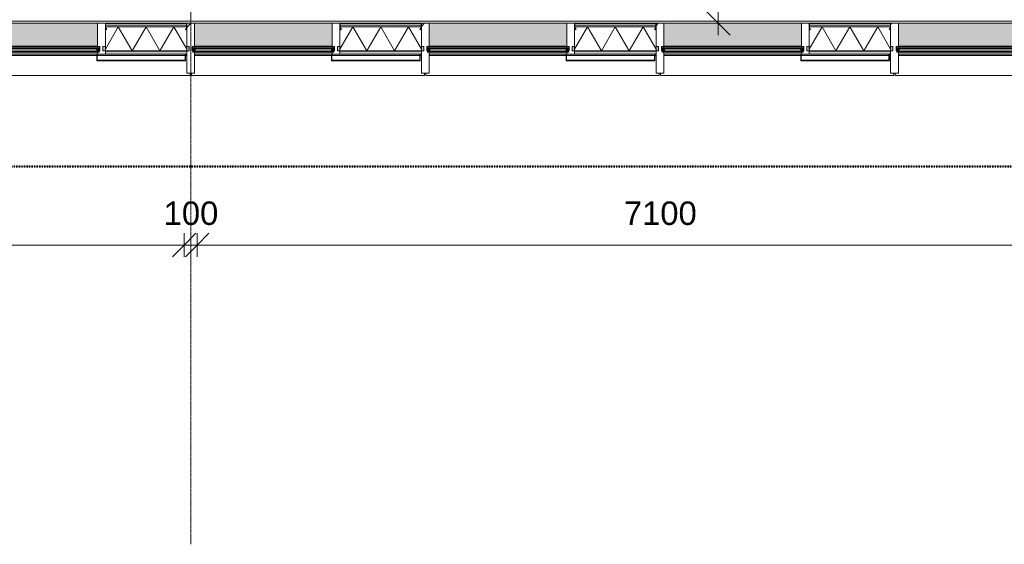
# Model space of a CAD drawing. Header units: millimetres. Extents: x -281 to 121694, y -16481 to 65128.
# Tile 16 of 256: x 15888 to 23442, y 5045 to 9067. Entities that reach past the tile are written whole.
import ezdxf

# ---------------------------------------------------------------- set-up
doc = ezdxf.new("R2010")
doc.units = ezdxf.units.MM
doc.linetypes.add('Grid Line', pattern=[12, 6, -2, 2, -2])
doc.linetypes.add('NLRS_Dash-0_6mm_Space-0_6mm_cpz', pattern=[1.2, 0.6, -0.6])
for name, color, linetype, lineweight in [('A--L$01A__Algemeen', 7, 'Continuous', 5), ('A--L$07A__Stramien', 1, 'Continuous', 5), ('A--L21__Buitenwanden', 3, 'Continuous', 5), ('A--L3__Afbouw', 2, 'Continuous', 5), ('A--L82__LosseGebruikersInvent', 1, 'Continuous', 5), ('A--LD21__DetailPenFijnHidden', 1, 'Continuous', 5), ('A--M$01A__Algemeen', 1, 'Continuous', 5), ('A--M$01A__Algemeen-100', 1, 'Continuous', 5)]:
    doc.layers.add(name, color=color, linetype=linetype, lineweight=lineweight)
doc.styles.add('Arial_2', font='arial.ttf', dxfattribs={"height": 180})
doc.dimstyles.new('1_8mm', dxfattribs={"dimscale": 304.8, "dimtxt": 183.646692, "dimasz": 0.590551, "dimexe": 0.295276, "dimexo": 0.0625, "dimgap": 0.328084, "dimtad": 1, "dimdec": 0, "dimzin": 0, "dimdsep": 46, "dimtxsty": 'Arial_2', "dimblk1": 'OBLIQUE', "dimblk2": 'OBLIQUE', "dimsah": 1, "dimcen": 0.09, "dimdle": 0.295276, "dimazin": 0, "dimtfac": 1, "dimtdec": 4, "dimtix": 1, "dimtmove": 0, "dimatfit": 3, "dimfxl": 0.295276, "dimfxlon": 1, "dimtvp": 1, "dimtolj": 1, "dimtzin": 0, "dimarcsym": 2})

# ---------------------------------------------------------------- blocks, each defined once
blk = doc.blocks.new('NLRS_21_CWP_glass panel _T_D__gen_cpz - NLRS_21_10_CWP_vliesgevel isolatie 30min_gen_cpz-V115-L_80_ 13')
at = {"layer": 'A--L$01A__Algemeen'}
h = blk.add_hatch(dxfattribs=at)
h.set_pattern_fill('FP_119', color=256, style=0, pattern_type=2)
h.set_pattern_definition([(45, (-16857.5, -9040), (-449.013, 449.013), []), (45, (-16698.75, -9040), (0, 898.026), []), (45, (-17016.25, -9040), (0, 898.026), [])])
h.paths.add_polyline_path([(303.1, -48.8), (311.8, -33.7), (310.1, -32.7), (301.3, -47.8)])
h.paths.add_polyline_path([(-303.1, -48.8), (-301.3, -47.8), (-310.1, -32.7), (-311.8, -33.7), (-310.1, -36.7)])
h.paths.add_polyline_path([(310.5, -31.2), (312.5, -31.2), (312.5, -5), (310.5, -5)])
h.paths.add_polyline_path([(-312.5, -31.2), (-310.5, -31.2), (-310.5, -5), (-312.5, -5)])
h.paths.add_polyline_path([(307.5, -2), (307.5, 0), (-307.5, 0), (-307.5, -2), (-38.9, -2)])
h = blk.add_hatch(dxfattribs=at)
h.set_pattern_fill('FP_120', color=256, style=0, pattern_type=2)
h.set_pattern_definition([(45, (-16857.5, -9040), (-42.4264, 42.4264), []), (135, (-16857.5, -9040), (-42.4264, -42.4264), [])])
h.paths.add_polyline_path([(-312.5, -51.3), (-307.6, -50.7), (-303.1, -48.8), (-312.5, -32.5)])
for p, q in [((312.5, 0), (-312.5, 0)), ((307.5, 0), (-307.5, 0)), ((312.5, -212), (312.5, 0)), ((-312.5, 0), (-312.5, -212)), ((-312.5, -5), (-312.5, -31.2)), ((-312.5, -27), (312.5, -27)), ((-312.5, -212), (-312.5, -27)), ((-213.6, -27), (-312.5, -198.3)), ((312.5, -27), (-312.5, -27)), ((-312.5, -27), (-312.5, -212)), ((-312.5, -32.5), (-312.5, -51.3)), ((-303.1, -48.8), (-312.5, -32.5)), ((-311.8, -33.7), (-303.1, -48.8)), ((-310.5, -31.2), (-310.5, -5)), ((-310.5, -5), (-310.5, -14.5)), ((310.5, -14.5), (-310.5, -14.5)), ((-310.5, -14.5), (-310.5, -27)), ((-310.5, -14.5), (310.5, -14.5)), ((-310.5, -27), (310.5, -27)), ((-301.3, -47.8), (-310.1, -32.7)), ((-307.5, -2), (307.5, -2)), ((307.5, -2), (-307.5, -2)), ((-303.1, -48.8), (-301.3, -47.8)), ((-213.6, -27), (-106.8, -212)), ((0, -27), (-106.8, -212)), ((0, -27), (106.8, -212)), ((213.6, -27), (106.8, -212)), ((213.6, -27), (312.5, -198.3)), ((310.1, -32.7), (301.3, -47.8)), ((301.3, -47.8), (303.1, -48.8)), ((312.5, -32.5), (303.1, -48.8)), ((303.1, -48.8), (311.8, -33.7)), ((310.5, -5), (310.5, -31.2)), ((310.5, -14.5), (310.5, -5)), ((310.5, -27), (310.5, -14.5)), ((312.5, -31.2), (312.5, -5)), ((312.5, -27), (312.5, -212)), ((312.5, -212), (312.5, -27)), ((312.5, -51.3), (312.5, -32.5)), ((312.5, -212), (-312.5, -212)), ((-312.5, -212), (312.5, -212)), ((-312.5, -212), (312.5, -212))]:
    blk.add_line(p, q, dxfattribs=at)
for centre, radius, start, end in [((307.5, -5), 5, 360, 90), ((-307.5, -5), 5, 90, 180), ((-307.5, -31.2), 5, 180, 210), ((-312.5, -32.5), 18.8, 270, 300), ((-307.5, -5), 3, 90, 180), ((-307.5, -5), 3, 90, 180), ((-307.5, -31.2), 3, 180, 210), ((312.5, -32.5), 18.8, 240, 270), ((307.5, -5), 3, 360, 90), ((307.5, -5), 3, 0, 90), ((307.5, -31.2), 3, 330, 360), ((307.5, -31.2), 5, 330, 0)]:
    blk.add_arc(centre, radius, start, end, dxfattribs=at)
blk = doc.blocks.new('NLRS_21_CWP_glass panel _T_D__gen_cpz - NLRS_21_10_CWP_vliesgevel isolatie 30min_gen_cpz-V116-L_80_ 13')
at = {"layer": 'A--L$01A__Algemeen'}
h = blk.add_hatch(dxfattribs=at)
h.set_pattern_fill('FP_121', color=256, style=0, pattern_type=2)
h.set_pattern_definition([(45, (-18657.5, -9040), (-449.013, 449.013), []), (45, (-18498.75, -9040), (0, 898.026), []), (45, (-18816.25, -9040), (0, 898.026), [])])
h.paths.add_polyline_path([(-303.1, -48.8), (-301.3, -47.8), (-310.1, -32.7), (-311.8, -33.7), (-310.1, -36.7)])
h.paths.add_polyline_path([(303.1, -48.8), (311.8, -33.7), (310.1, -32.7), (301.3, -47.8)])
h.paths.add_polyline_path([(310.5, -31.2), (312.5, -31.2), (312.5, -5), (310.5, -5)])
h.paths.add_polyline_path([(-312.5, -31.2), (-310.5, -31.2), (-310.5, -5), (-312.5, -5)])
h.paths.add_polyline_path([(27.8, -2), (307.5, -2), (307.5, 0), (-307.5, 0), (-307.5, -2)])
for p, q in [((312.5, 0), (-312.5, 0)), ((307.5, 0), (-307.5, 0)), ((312.5, -212), (312.5, 0)), ((-312.5, 0), (-312.5, -212)), ((-312.5, -5), (-312.5, -31.2)), ((-312.5, -27), (312.5, -27)), ((-312.5, -212), (-312.5, -27)), ((-213.6, -27), (-312.5, -198.3)), ((312.5, -27), (-312.5, -27)), ((-312.5, -27), (-312.5, -212)), ((-312.5, -32.5), (-312.5, -51.3)), ((-303.1, -48.8), (-312.5, -32.5)), ((-311.8, -33.7), (-303.1, -48.8)), ((-310.5, -31.2), (-310.5, -5)), ((-310.5, -5), (-310.5, -14.5)), ((310.5, -14.5), (-310.5, -14.5)), ((-310.5, -14.5), (-310.5, -27)), ((-310.5, -14.5), (310.5, -14.5)), ((-310.5, -27), (310.5, -27)), ((-301.3, -47.8), (-310.1, -32.7)), ((-307.5, -2), (307.5, -2)), ((307.5, -2), (-307.5, -2)), ((-303.1, -48.8), (-301.3, -47.8)), ((-213.6, -27), (-106.8, -212)), ((0, -27), (-106.8, -212)), ((0, -27), (106.8, -212)), ((213.6, -27), (106.8, -212)), ((213.6, -27), (312.5, -198.3)), ((310.1, -32.7), (301.3, -47.8)), ((301.3, -47.8), (303.1, -48.8)), ((312.5, -32.5), (303.1, -48.8)), ((303.1, -48.8), (311.8, -33.7)), ((310.5, -5), (310.5, -31.2)), ((310.5, -14.5), (310.5, -5)), ((310.5, -27), (310.5, -14.5)), ((312.5, -31.2), (312.5, -5)), ((312.5, -27), (312.5, -212)), ((312.5, -212), (312.5, -27)), ((312.5, -51.3), (312.5, -32.5)), ((312.5, -212), (-312.5, -212)), ((-312.5, -212), (312.5, -212)), ((-312.5, -212), (312.5, -212))]:
    blk.add_line(p, q, dxfattribs=at)
for centre, radius, start, end in [((307.5, -5), 5, 360, 90), ((-307.5, -5), 5, 90, 180), ((-307.5, -31.2), 5, 180, 210), ((-312.5, -32.5), 18.8, 270, 300), ((-307.5, -5), 3, 90, 180), ((-307.5, -5), 3, 90, 180), ((-307.5, -31.2), 3, 180, 210), ((312.5, -32.5), 18.8, 240, 270), ((307.5, -5), 3, 360, 90), ((307.5, -5), 3, 0, 90), ((307.5, -31.2), 3, 330, 360), ((307.5, -31.2), 5, 330, 0)]:
    blk.add_arc(centre, radius, start, end, dxfattribs=at)
blk = doc.blocks.new('NLRS_21_CWP_glass panel _T_D__gen_cpz - NLRS_21_10_CWP_vliesgevel isolatie 30min_gen_cpz-V117-L_80_ 13')
at = {"layer": 'A--L$01A__Algemeen'}
h = blk.add_hatch(dxfattribs=at)
h.set_pattern_fill('FP_122', color=256, style=0, pattern_type=2)
h.set_pattern_definition([(45, (-20457.5, -9040), (-449.013, 449.013), []), (45, (-20298.75, -9040), (0, 898.026), []), (45, (-20616.25, -9040), (0, 898.026), [])])
h.paths.add_polyline_path([(303.1, -48.8), (311.8, -33.7), (310.1, -32.7), (301.3, -47.8)])
h.paths.add_polyline_path([(-303.1, -48.8), (-301.3, -47.8), (-310.1, -32.7), (-311.8, -33.7), (-310.1, -36.7)])
h.paths.add_polyline_path([(310.5, -31.2), (312.5, -31.2), (312.5, -5), (310.5, -5)])
h.paths.add_polyline_path([(-310.5, -31.2), (-310.5, -5), (-312.5, -5), (-312.5, -31.2)])
h.paths.add_polyline_path([(94.5, -2), (307.5, -2), (307.5, 0), (-307.5, 0), (-307.5, -2), (-278.8, -2)])
for p, q in [((312.5, 0), (-312.5, 0)), ((307.5, 0), (-307.5, 0)), ((312.5, -212), (312.5, 0)), ((-312.5, 0), (-312.5, -212)), ((-312.5, -5), (-312.5, -31.2)), ((-312.5, -27), (312.5, -27)), ((-312.5, -212), (-312.5, -27)), ((-213.6, -27), (-312.5, -198.3)), ((312.5, -27), (-312.5, -27)), ((-312.5, -27), (-312.5, -212)), ((-312.5, -32.5), (-312.5, -51.3)), ((-303.1, -48.8), (-312.5, -32.5)), ((-311.8, -33.7), (-303.1, -48.8)), ((-310.5, -31.2), (-310.5, -5)), ((-310.5, -5), (-310.5, -14.5)), ((310.5, -14.5), (-310.5, -14.5)), ((-310.5, -14.5), (-310.5, -27)), ((-310.5, -14.5), (310.5, -14.5)), ((-310.5, -27), (310.5, -27)), ((-301.3, -47.8), (-310.1, -32.7)), ((-307.5, -2), (307.5, -2)), ((307.5, -2), (-307.5, -2)), ((-303.1, -48.8), (-301.3, -47.8)), ((-213.6, -27), (-106.8, -212)), ((0, -27), (-106.8, -212)), ((0, -27), (106.8, -212)), ((213.6, -27), (106.8, -212)), ((213.6, -27), (312.5, -198.3)), ((310.1, -32.7), (301.3, -47.8)), ((301.3, -47.8), (303.1, -48.8)), ((312.5, -32.5), (303.1, -48.8)), ((303.1, -48.8), (311.8, -33.7)), ((310.5, -5), (310.5, -31.2)), ((310.5, -14.5), (310.5, -5)), ((310.5, -27), (310.5, -14.5)), ((312.5, -31.2), (312.5, -5)), ((312.5, -27), (312.5, -212)), ((312.5, -212), (312.5, -27)), ((312.5, -51.3), (312.5, -32.5)), ((312.5, -212), (-312.5, -212)), ((-312.5, -212), (312.5, -212)), ((-312.5, -212), (312.5, -212))]:
    blk.add_line(p, q, dxfattribs=at)
for centre, radius, start, end in [((307.5, -5), 5, 360, 90), ((-307.5, -5), 5, 90, 180), ((-307.5, -31.2), 5, 180, 210), ((-312.5, -32.5), 18.8, 270, 300), ((-307.5, -5), 3, 90, 180), ((-307.5, -5), 3, 90, 180), ((-307.5, -31.2), 3, 180, 210), ((312.5, -32.5), 18.8, 240, 270), ((307.5, -5), 3, 360, 90), ((307.5, -5), 3, 0, 90), ((307.5, -31.2), 3, 330, 360), ((307.5, -31.2), 5, 330, 0)]:
    blk.add_arc(centre, radius, start, end, dxfattribs=at)
blk = doc.blocks.new('NLRS_21_CWP_glass panel _T_D__gen_cpz - NLRS_21_10_CWP_vliesgevel isolatie 30min_gen_cpz-V118-L_80_ 13')
at = {"layer": 'A--L$01A__Algemeen'}
h = blk.add_hatch(dxfattribs=at)
h.set_pattern_fill('FP_123', color=256, style=0, pattern_type=2)
h.set_pattern_definition([(45, (-22257.5, -9040), (-449.013, 449.013), []), (45, (-22098.75, -9040), (0, 898.026), []), (45, (-22416.25, -9040), (0, 898.026), [])])
h.paths.add_polyline_path([(-303.1, -48.8), (-301.3, -47.8), (-310.1, -32.7), (-311.8, -33.7), (-310.1, -36.7)])
h.paths.add_polyline_path([(303.1, -48.8), (311.8, -33.7), (310.1, -32.7), (301.3, -47.8)])
h.paths.add_polyline_path([(-312.5, -31.2), (-310.5, -31.2), (-310.5, -5), (-312.5, -5)])
h.paths.add_polyline_path([(310.5, -31.2), (312.5, -31.2), (312.5, -5), (310.5, -5)])
h.paths.add_polyline_path([(161.3, -2), (307.5, -2), (307.5, 0), (-307.5, 0), (-307.5, -2), (-212.1, -2)])
h = blk.add_hatch(dxfattribs=at)
h.set_pattern_fill('FP_124', color=256, style=0, pattern_type=2)
h.set_pattern_definition([(45, (-22257.5, -9040), (-42.4264, 42.4264), []), (135, (-22257.5, -9040), (-42.4264, -42.4264), [])])
h.paths.add_polyline_path([(312.5, -51.3), (311.8, -33.7), (303.1, -48.8), (311.8, -51.3)])
for p, q in [((312.5, 0), (-312.5, 0)), ((307.5, 0), (-307.5, 0)), ((312.5, -212), (312.5, 0)), ((-312.5, 0), (-312.5, -212)), ((-312.5, -5), (-312.5, -31.2)), ((-312.5, -27), (312.5, -27)), ((-312.5, -212), (-312.5, -27)), ((-213.6, -27), (-312.5, -198.3)), ((312.5, -27), (-312.5, -27)), ((-312.5, -27), (-312.5, -212)), ((-312.5, -32.5), (-312.5, -51.3)), ((-303.1, -48.8), (-312.5, -32.5)), ((-311.8, -33.7), (-303.1, -48.8)), ((-310.5, -31.2), (-310.5, -5)), ((-310.5, -5), (-310.5, -14.5)), ((310.5, -14.5), (-310.5, -14.5)), ((-310.5, -14.5), (-310.5, -27)), ((-310.5, -14.5), (310.5, -14.5)), ((-310.5, -27), (310.5, -27)), ((-301.3, -47.8), (-310.1, -32.7)), ((-307.5, -2), (307.5, -2)), ((307.5, -2), (-307.5, -2)), ((-303.1, -48.8), (-301.3, -47.8)), ((-213.6, -27), (-106.8, -212)), ((0, -27), (-106.8, -212)), ((0, -27), (106.8, -212)), ((213.6, -27), (106.8, -212)), ((213.6, -27), (312.5, -198.3)), ((310.1, -32.7), (301.3, -47.8)), ((301.3, -47.8), (303.1, -48.8)), ((312.5, -32.5), (303.1, -48.8)), ((303.1, -48.8), (311.8, -33.7)), ((310.5, -5), (310.5, -31.2)), ((310.5, -14.5), (310.5, -5)), ((310.5, -27), (310.5, -14.5)), ((312.5, -31.2), (312.5, -5)), ((312.5, -27), (312.5, -212)), ((312.5, -212), (312.5, -27)), ((312.5, -51.3), (312.5, -32.5)), ((312.5, -212), (-312.5, -212)), ((-312.5, -212), (312.5, -212)), ((-312.5, -212), (312.5, -212))]:
    blk.add_line(p, q, dxfattribs=at)
for centre, radius, start, end in [((307.5, -5), 5, 360, 90), ((-307.5, -5), 5, 90, 180), ((-307.5, -31.2), 5, 180, 210), ((-312.5, -32.5), 18.8, 270, 300), ((-307.5, -5), 3, 90, 180), ((-307.5, -5), 3, 90, 180), ((-307.5, -31.2), 3, 180, 210), ((312.5, -32.5), 18.8, 240, 270), ((307.5, -5), 3, 360, 90), ((307.5, -5), 3, 0, 90), ((307.5, -31.2), 3, 330, 360), ((307.5, -31.2), 5, 330, 0)]:
    blk.add_arc(centre, radius, start, end, dxfattribs=at)
blk = doc.blocks.new('Rectangular Mullion - 1332_210 x 60_30min zwart-47491177-L_80_ 13')
at = {"layer": 'A--L3__Afbouw'}
blk.add_hatch(color=256, dxfattribs=at).paths.add_polyline_path([(26160, 8803), (26170, 8803), (26170, 8827.2), (25545, 8827.2), (25545, 8803), (26157, 8803)])
for p, q in [((25545, 8827.2), (25545, 8828)), ((25545, 8827.2), (26170, 8827.2)), ((25545, 8803), (26157, 8803)), ((26160, 8803), (26170, 8803)), ((26170, 8828), (26170, 8827.2))]:
    blk.add_line(p, q, dxfattribs=at)
blk = doc.blocks.new('Rectangular Mullion - 1332_210 x 60_30min zwart-V121-L_80_ 13')
at = {"layer": 'A--L3__Afbouw'}
for points in [[(17170, 8803), (17170, 8827.2), (16545, 8827.2), (16545, 8803), (17160, 8803)], [(17170, 8827.2), (17170, 8828), (16818.6, 8827.2)]]:
    blk.add_hatch(color=256, dxfattribs=at).paths.add_polyline_path(points)
for p, q in [((16545, 8827.2), (16545, 8828)), ((16545, 8827.2), (17170, 8827.2)), ((16545, 8803), (17157, 8803)), ((17160, 8803), (17170, 8803)), ((17170, 8828), (17170, 8827.2))]:
    blk.add_line(p, q, dxfattribs=at)
blk = doc.blocks.new('Rectangular Mullion - 1332_210 x 60_30min zwart-47491185-L_80_ 13')
at = {"layer": 'A--L3__Afbouw'}
for points in [[(27272.3, 8863.8), (27285, 8863.8), (27285, 9040), (26230, 9040), (26230, 8863.8), (26898.9, 8863.8)], [(26898.9, 8853), (27285, 8853), (27285, 8863), (26230, 8863), (26230, 8853), (26525.6, 8853)], [(27285, 8803), (27285, 8819), (26230, 8819), (26230, 8803), (27283, 8803)]]:
    blk.add_hatch(color=256, dxfattribs=at).paths.add_polyline_path(points)
for p, q in [((27285, 9040), (26230, 9040)), ((26230, 8863), (26230, 8863.8)), ((26230, 8863.8), (27285, 8863.8)), ((26230, 8853), (26230, 8863)), ((26230, 8863), (27285, 8863)), ((27285, 8863.8), (27285, 8863)), ((27285, 8863), (27285, 8853)), ((26230, 8803), (27280, 8803)), ((27283, 8803), (27285, 8803))]:
    blk.add_line(p, q, dxfattribs=at)
blk = doc.blocks.new('Rectangular Mullion - 1332_435 x 60_30min-V122-L_80_ 13')
at = {"layer": 'A--L3__Afbouw'}
h = blk.add_hatch(dxfattribs=at)
h.set_pattern_fill('FP_129', color=256, style=0, pattern_type=2)
h.set_pattern_definition([(315, (-22600, 9040), (449.013, 449.013), []), (315, (-22441.25, 9040), (898.026, 0), []), (315, (-22758.75, 9040), (898.026, 0), [])])
h.paths.add_polyline_path([(17, 382), (30, 382), (29.2, 221), (17, 221), (17, 213), (12, 212), (12, 177), (30, 176.2), (30, 0), (-30, 0), (-29.2, 177), (-12, 177), (-12, 212), (-30, 212.8), (-30, 382)])
for p, q in [((-30, 212.8), (-30, 382)), ((-30, 382), (30, 382)), ((30, 382), (30, 221)), ((-29.2, 212.8), (-30, 212.8)), ((-30, 176.2), (-29.2, 176.2)), ((-29.2, 212), (-29.2, 212.8)), ((-12, 212), (-29.2, 212)), ((-29.2, 176.2), (-29.2, 177)), ((-29.2, 177), (-12, 177)), ((-12, 177), (-12, 212)), ((29.2, 212), (12, 212)), ((12, 212), (12, 177)), ((12, 177), (29.2, 177)), ((30, 212.8), (29.2, 212.8)), ((29.2, 212.8), (29.2, 212)), ((29.2, 177), (29.2, 176.2)), ((29.2, 176.2), (30, 176.2)), ((30, 176.2), (30, 0)), ((30, 0), (-30, 0))]:
    blk.add_line(p, q, dxfattribs=at)
blk = doc.blocks.new('Rectangular Mullion - 1332_435 x 60_30min-V123-L_80_ 13')
at = {"layer": 'A--L3__Afbouw'}
h = blk.add_hatch(dxfattribs=at)
h.set_pattern_fill('FP_130', color=256, style=0, pattern_type=2)
h.set_pattern_definition([(315, (-20800, 9040), (449.013, 449.013), []), (315, (-20641.25, 9040), (898.026, 0), []), (315, (-20958.75, 9040), (898.026, 0), [])])
h.paths.add_polyline_path([(17, 382), (30, 382), (29.2, 221), (17, 221), (17, 213), (12, 212), (12, 177), (30, 176.2), (30, 0), (-30, 0), (-29.2, 177), (-12, 177), (-12, 212), (-30, 212.8), (-30, 382)])
for p, q in [((-30, 212.8), (-30, 382)), ((-30, 382), (30, 382)), ((30, 382), (30, 221)), ((-29.2, 212.8), (-30, 212.8)), ((-30, 176.2), (-29.2, 176.2)), ((-29.2, 212), (-29.2, 212.8)), ((-12, 212), (-29.2, 212)), ((-29.2, 176.2), (-29.2, 177)), ((-29.2, 177), (-12, 177)), ((-12, 177), (-12, 212)), ((29.2, 212), (12, 212)), ((12, 212), (12, 177)), ((12, 177), (29.2, 177)), ((30, 212.8), (29.2, 212.8)), ((29.2, 212.8), (29.2, 212)), ((29.2, 177), (29.2, 176.2)), ((29.2, 176.2), (30, 176.2)), ((30, 176.2), (30, 0)), ((30, 0), (-30, 0))]:
    blk.add_line(p, q, dxfattribs=at)
blk = doc.blocks.new('Rectangular Mullion - 1332_435 x 60_30min-V124-L_80_ 13')
at = {"layer": 'A--L3__Afbouw'}
h = blk.add_hatch(dxfattribs=at)
h.set_pattern_fill('FP_131', color=256, style=0, pattern_type=2)
h.set_pattern_definition([(315, (-19000, 9040), (449.013, 449.013), []), (315, (-18841.25, 9040), (898.026, 0), []), (315, (-19158.75, 9040), (898.026, 0), [])])
h.paths.add_polyline_path([(17, 382), (30, 382), (29.2, 221), (17, 221), (17, 213), (12, 212), (12, 177), (30, 176.2), (30, 0), (-30, 0), (-29.2, 177), (-12, 177), (-12, 212), (-30, 212.8), (-30, 382)])
for p, q in [((-30, 212.8), (-30, 382)), ((-30, 382), (30, 382)), ((30, 382), (30, 221)), ((-29.2, 212.8), (-30, 212.8)), ((-30, 176.2), (-29.2, 176.2)), ((-29.2, 212), (-29.2, 212.8)), ((-12, 212), (-29.2, 212)), ((-29.2, 176.2), (-29.2, 177)), ((-29.2, 177), (-12, 177)), ((-12, 177), (-12, 212)), ((29.2, 212), (12, 212)), ((12, 212), (12, 177)), ((12, 177), (29.2, 177)), ((30, 212.8), (29.2, 212.8)), ((29.2, 212.8), (29.2, 212)), ((29.2, 177), (29.2, 176.2)), ((29.2, 176.2), (30, 176.2)), ((30, 176.2), (30, 0)), ((30, 0), (-30, 0))]:
    blk.add_line(p, q, dxfattribs=at)
blk = doc.blocks.new('Rectangular Mullion - 1332_435 x 60_30min-V125-L_80_ 13')
at = {"layer": 'A--L3__Afbouw'}
h = blk.add_hatch(dxfattribs=at)
h.set_pattern_fill('FP_132', color=256, style=0, pattern_type=2)
h.set_pattern_definition([(315, (-17200, 9040), (449.013, 449.013), []), (315, (-17041.25, 9040), (898.026, 0), []), (315, (-17358.75, 9040), (898.026, 0), [])])
h.paths.add_polyline_path([(-30, 382), (30, 382), (29.2, 221), (17, 221), (17, 213), (12, 212), (12, 177), (30, 176.2), (30, 0), (-30, 0), (-29.2, 177), (-12, 177), (-12, 212), (-30, 212.8)])
for p, q in [((-30, 212.8), (-30, 382)), ((-30, 382), (30, 382)), ((30, 382), (30, 221)), ((-29.2, 212.8), (-30, 212.8)), ((-30, 176.2), (-29.2, 176.2)), ((-29.2, 212), (-29.2, 212.8)), ((-12, 212), (-29.2, 212)), ((-29.2, 176.2), (-29.2, 177)), ((-29.2, 177), (-12, 177)), ((-12, 177), (-12, 212)), ((29.2, 212), (12, 212)), ((12, 212), (12, 177)), ((12, 177), (29.2, 177)), ((30, 212.8), (29.2, 212.8)), ((29.2, 212.8), (29.2, 212)), ((29.2, 177), (29.2, 176.2)), ((29.2, 176.2), (30, 176.2)), ((30, 176.2), (30, 0)), ((30, 0), (-30, 0))]:
    blk.add_line(p, q, dxfattribs=at)
blk = doc.blocks.new('Rectangular Mullion - 1332_210 x 60_30min zwart-56819415-L_80_ 13')
at = {"layer": 'A--LD21__DetailPenFijnHidden'}
h = blk.add_hatch(color=256, dxfattribs=at)
h.paths.add_polyline_path([(10012, 8853), (10030, 8853), (10029.2, 8863), (10012, 8863), (10012, 8855.8)])
h.paths.add_polyline_path([(11085, 8853), (11103, 8853), (11103, 8863), (11085, 8863), (11085, 8855.8)])
blk = doc.blocks.new('Rectangular Mullion - 1332_210 x 60_30min zwart-56819417-L_80_ 13')
at = {"layer": 'A--LD21__DetailPenFijnHidden'}
h = blk.add_hatch(color=256, dxfattribs=at)
h.paths.add_polyline_path([(26170.8, 8828), (26188, 8828), (26188, 8863), (26170, 8863), (26170, 8828)])
h.paths.add_polyline_path([(25527, 8828), (25545, 8828), (25544.2, 8863), (25527, 8863), (25527, 8855.8)])
blk = doc.blocks.new('Rectangular Mullion - 1332_210 x 60_30min zwart-V141-L_80_ 13')
at = {"layer": 'A--L3__Afbouw'}
for p, q in [((-30, 221), (-30, 237)), ((-30, 237), (30, 237)), ((30, 237), (30, 212.8)), ((-29.2, 212.8), (-30, 212.8)), ((-30, 0), (-30, 176.2)), ((-30, 176.2), (-29.2, 176.2)), ((-29.2, 212), (-29.2, 212.8)), ((-12, 212), (-29.2, 212)), ((-29.2, 176.2), (-29.2, 177)), ((-29.2, 177), (-12, 177)), ((-12, 177), (-12, 212)), ((29.2, 212), (12, 212)), ((12, 212), (12, 177)), ((12, 177), (29.2, 177)), ((30, 212.8), (29.2, 212.8)), ((29.2, 212.8), (29.2, 212)), ((29.2, 177), (29.2, 176.2)), ((29.2, 176.2), (30, 176.2)), ((30, 0), (-30, 0))]:
    blk.add_line(p, q, dxfattribs=at)
blk = doc.blocks.new('Rectangular Mullion - 1332_210 x 60_30min zwart-V142-L_80_ 13')
at = {"layer": 'A--L3__Afbouw'}
for p, q in [((-30, 221), (-30, 237)), ((-30, 237), (30, 237)), ((30, 237), (30, 212.8)), ((-29.2, 212.8), (-30, 212.8)), ((-30, 0), (-30, 176.2)), ((-30, 176.2), (-29.2, 176.2)), ((-29.2, 212), (-29.2, 212.8)), ((-12, 212), (-29.2, 212)), ((-29.2, 176.2), (-29.2, 177)), ((-29.2, 177), (-12, 177)), ((-12, 177), (-12, 212)), ((29.2, 212), (12, 212)), ((12, 212), (12, 177)), ((12, 177), (29.2, 177)), ((30, 212.8), (29.2, 212.8)), ((29.2, 212.8), (29.2, 212)), ((29.2, 177), (29.2, 176.2)), ((29.2, 176.2), (30, 176.2)), ((30, 0), (-30, 0))]:
    blk.add_line(p, q, dxfattribs=at)
blk = doc.blocks.new('Rectangular Mullion - 1332_210 x 60_30min zwart-V143-L_80_ 13')
at = {"layer": 'A--L3__Afbouw'}
for p, q in [((-30, 221), (-30, 237)), ((-30, 237), (30, 237)), ((30, 237), (30, 212.8)), ((-29.2, 212.8), (-30, 212.8)), ((-30, 0), (-30, 176.2)), ((-30, 176.2), (-29.2, 176.2)), ((-29.2, 212), (-29.2, 212.8)), ((-12, 212), (-29.2, 212)), ((-29.2, 176.2), (-29.2, 177)), ((-29.2, 177), (-12, 177)), ((-12, 177), (-12, 212)), ((29.2, 212), (12, 212)), ((12, 212), (12, 177)), ((12, 177), (29.2, 177)), ((30, 212.8), (29.2, 212.8)), ((29.2, 212.8), (29.2, 212)), ((29.2, 177), (29.2, 176.2)), ((29.2, 176.2), (30, 176.2)), ((30, 0), (-30, 0))]:
    blk.add_line(p, q, dxfattribs=at)
blk = doc.blocks.new('Rectangular Mullion - 1332_210 x 60_30min zwart-V144-L_80_ 13')
at = {"layer": 'A--L3__Afbouw'}
for p, q in [((-30, 221), (-30, 237)), ((-30, 237), (30, 237)), ((30, 237), (30, 212.8)), ((-29.2, 212.8), (-30, 212.8)), ((-30, 0), (-30, 176.2)), ((-30, 176.2), (-29.2, 176.2)), ((-29.2, 212), (-29.2, 212.8)), ((-12, 212), (-29.2, 212)), ((-29.2, 176.2), (-29.2, 177)), ((-29.2, 177), (-12, 177)), ((-12, 177), (-12, 212)), ((29.2, 212), (12, 212)), ((12, 212), (12, 177)), ((12, 177), (29.2, 177)), ((30, 212.8), (29.2, 212.8)), ((29.2, 212.8), (29.2, 212)), ((29.2, 177), (29.2, 176.2)), ((29.2, 176.2), (30, 176.2)), ((30, 0), (-30, 0))]:
    blk.add_line(p, q, dxfattribs=at)
blk = doc.blocks.new('Rectangular Mullion - gevelband kader-V344-L_80_ 13')
at = {"layer": 'A--L3__Afbouw'}
for p, q in [((24430, 8793), (25480, 8793)), ((25483, 8793), (26157, 8793)), ((26160, 8793), (26170, 8793)), ((24404.9, 8640), (24404.9, 8658)), ((26194.9, 8640), (24404.9, 8640)), ((26194.9, 8658), (26194.9, 8640))]:
    blk.add_line(p, q, dxfattribs=at)
blk = doc.blocks.new('CSWK_double-triple glass panel - CSWK_double-triple glass panel-73654250-L_80_ 13')
at = {"layer": 'A--L$01A__Algemeen'}
for points in [[(540.5, -195), (540.5, -187), (-540.5, -187), (-540.5, -195), (354.3, -195)], [(540.5, -221), (540.5, -213), (-540.5, -213), (-540.5, -221), (354.3, -221)]]:
    blk.add_hatch(color=256, dxfattribs=at).paths.add_polyline_path(points)
at = {"layer": 'A--L82__LosseGebruikersInvent'}
blk.add_hatch(color=256, dxfattribs=at).paths.add_polyline_path([(-527.5, -213), (545.5, -212), (545.5, -187), (540.5, -187), (540.5, -195), (-540.5, -195), (-540.5, -187), (-545.5, -187), (-545.5, -212), (-527.5, -212.8)])
at = {"layer": 'A--L$01A__Algemeen'}
for p, q in [((-540.5, -187), (540.5, -187)), ((-540.5, -195), (-540.5, -187)), ((540.5, -195), (-540.5, -195)), ((-540.5, -195), (-540.5, -213)), ((-522.5, -195), (-540.5, -195)), ((-540.5, -213), (-522.5, -195)), ((-522.5, -213), (-540.5, -195)), ((-540.5, -213), (540.5, -213)), ((-540.5, -221), (-540.5, -213)), ((-540.5, -213), (-522.5, -213)), ((540.5, -221), (-540.5, -221)), ((-522.5, -213), (-522.5, -195)), ((522.5, -195), (522.5, -213)), ((540.5, -195), (522.5, -195)), ((522.5, -213), (540.5, -195)), ((540.5, -213), (522.5, -195)), ((522.5, -213), (540.5, -213)), ((540.5, -187), (540.5, -195)), ((540.5, -213), (540.5, -195)), ((540.5, -213), (540.5, -221))]:
    blk.add_line(p, q, dxfattribs=at)
at = {"layer": 'A--L82__LosseGebruikersInvent'}
for p, q in [((-545.5, -187), (-540.5, -187)), ((540.5, -187), (545.5, -187))]:
    blk.add_line(p, q, dxfattribs=at)
blk = doc.blocks.new('zetwerk - NLRS_41_12_05_GM_zetwerk gevel_gen_cpz-73493256-L_80_ 13')
at = {"layer": 'A--L$01A__Algemeen'}
for p, q in [((-374.5, 0), (-377.5, 0)), ((-377.5, 0), (-377.5, -50)), ((-374.5, -47), (-374.5, 0)), ((302.5, 0), (299.5, 0)), ((299.5, 0), (299.5, -47)), ((302.5, -50), (302.5, 0)), ((-377.5, -50), (302.5, -50)), ((299.5, -47), (-374.5, -47))]:
    blk.add_line(p, q, dxfattribs=at)
blk = doc.blocks.new('DIMBLOCK71-L_80_ 13')
at = {"layer": 'A--M$01A__Algemeen-100'}
for p, q in [((10000, 7339.8), (10090, 7429.8)), ((10000, 7339.8), (10000, 7429.8)), ((17150, 7339.8), (17240, 7429.8)), ((17150, 7339.8), (17150, 7429.8)), ((10000, 7339.8), (9910, 7249.8)), ((10000, 7339.8), (17150, 7339.8)), ((10000, 7339.8), (10000, 7249.8)), ((17150, 7339.8), (17060, 7249.8)), ((17150, 7339.8), (17150, 7249.8))]:
    blk.add_line(p, q, dxfattribs=at)
at = {"layer": 'A--M$01A__Algemeen-100', "color": 0, "insert": (13298.1, 7673.5), "char_height": 180, "width": 664.518, "attachment_point": 1, "line_spacing_factor": 0.941778, "style": 'Arial_2'}
blk.add_mtext('7150', dxfattribs=at)
blk = doc.blocks.new('_Oblique')
at = {"color": 0, "linetype": 'ByBlock', "lineweight": -2}
blk.add_line((-0.5, -0.5), (0.5, 0.5), dxfattribs=at)
blk = doc.blocks.new('DIMBLOCK72-L_80_ 13')
at = {"layer": 'A--M$01A__Algemeen-100'}
for p, q in [((17150, 7339.8), (17240, 7429.8)), ((17150, 7339.8), (17150, 7429.8)), ((17250, 7339.8), (17340, 7429.8)), ((17250, 7339.8), (17250, 7429.8)), ((17150, 7339.8), (17060, 7249.8)), ((17150, 7339.8), (17250, 7339.8)), ((17150, 7339.8), (17150, 7249.8)), ((17250, 7339.8), (17160, 7249.8)), ((17250, 7339.8), (17250, 7249.8))]:
    blk.add_line(p, q, dxfattribs=at)
at = {"layer": 'A--M$01A__Algemeen-100', "color": 0, "insert": (16992.3, 7673.5), "char_height": 180, "width": 498.389, "attachment_point": 1, "line_spacing_factor": 0.941778, "style": 'Arial_2'}
blk.add_mtext('100', dxfattribs=at)
blk = doc.blocks.new('DIMBLOCK73-L_80_ 13')
at = {"layer": 'A--M$01A__Algemeen-100'}
for p, q in [((17250, 7339.8), (17340, 7429.8)), ((17250, 7339.8), (17250, 7429.8)), ((24350, 7339.8), (24440, 7429.8)), ((24350, 7339.8), (24350, 7429.8)), ((17250, 7339.8), (17160, 7249.8)), ((17250, 7339.8), (24350, 7339.8)), ((17250, 7339.8), (17250, 7249.8)), ((24350, 7339.8), (24260, 7249.8)), ((24350, 7339.8), (24350, 7249.8))]:
    blk.add_line(p, q, dxfattribs=at)
at = {"layer": 'A--M$01A__Algemeen-100', "color": 0, "insert": (20523.1, 7673.5), "char_height": 180, "width": 664.518, "attachment_point": 1, "line_spacing_factor": 0.941778, "style": 'Arial_2'}
blk.add_mtext('7100', dxfattribs=at)
blk = doc.blocks.new('DIMBLOCK138-L_80_ 13')
at = {"layer": 'A--M$01A__Algemeen-100'}
for p, q in [((21247.7, 9995.2), (21157.7, 10085.2)), ((21247.7, 10085.2), (21247.7, 8950)), ((21247.7, 9995.2), (21157.7, 9995.2)), ((21247.7, 9995.2), (21337.7, 9905.2)), ((21247.7, 9995.2), (21337.7, 9995.2)), ((21247.7, 9040), (21157.7, 9130)), ((21247.7, 9040), (21157.7, 9040)), ((21247.7, 9040), (21337.7, 8950)), ((21247.7, 9040), (21337.7, 9040))]:
    blk.add_line(p, q, dxfattribs=at)
at = {"layer": 'A--M$01A__Algemeen-100', "color": 0, "insert": (20914, 9309.9), "char_height": 180, "width": 498.389, "attachment_point": 1, "rotation": 90, "line_spacing_factor": 0.941778, "style": 'Arial_2'}
blk.add_mtext('955', dxfattribs=at)

msp = doc.modelspace()

# ---------------------------------------------------------------- linework, layer by layer
at = {"layer": 'A--L$01A__Algemeen', "linetype": 'NLRS_Dash-0_6mm_Space-0_6mm_cpz', "lineweight": 50}
msp.add_line((8622.5, 7940.6), (33332.7, 7940.6), dxfattribs=at)
at = {"layer": 'A--L$07A__Stramien', "linetype": 'Grid Line'}
msp.add_line((17200, 64428.4), (17200, 5044.8), dxfattribs=at)
at = {"layer": 'A--L21__Buitenwanden'}
for p, q in [((9355, 9055), (32685, 9055)), ((16485, 9040), (15430, 9040)), ((18285, 9040), (17230, 9040)), ((20085, 9040), (19030, 9040)), ((21885, 9040), (20830, 9040)), ((23685, 9040), (22630, 9040))]:
    msp.add_line(p, q, dxfattribs=at)

# ---------------------------------------------------------------- block references
at = {"layer": 'A--L$01A__Algemeen'}
for name, p in [('CSWK_double-triple glass panel - CSWK_double-triple glass panel-73654250-L_80_ 13', (15957.5, 9040)), ('CSWK_double-triple glass panel - CSWK_double-triple glass panel-73654250-L_80_ 13', (17757.5, 9040)), ('CSWK_double-triple glass panel - CSWK_double-triple glass panel-73654250-L_80_ 13', (19557.5, 9040)), ('CSWK_double-triple glass panel - CSWK_double-triple glass panel-73654250-L_80_ 13', (21357.5, 9040)), ('CSWK_double-triple glass panel - CSWK_double-triple glass panel-73654250-L_80_ 13', (23157.5, 9040)), ('zetwerk - NLRS_41_12_05_GM_zetwerk gevel_gen_cpz-73493256-L_80_ 13', (16857.5, 8803)), ('zetwerk - NLRS_41_12_05_GM_zetwerk gevel_gen_cpz-73493256-L_80_ 13', (18657.5, 8803)), ('zetwerk - NLRS_41_12_05_GM_zetwerk gevel_gen_cpz-73493256-L_80_ 13', (20457.5, 8803)), ('zetwerk - NLRS_41_12_05_GM_zetwerk gevel_gen_cpz-73493256-L_80_ 13', (22257.5, 8803))]:
    msp.add_blockref(name, p, dxfattribs=at)
at = {"layer": 'A--L3__Afbouw'}
for name, p in [('Rectangular Mullion - 1332_210 x 60_30min zwart-47491185-L_80_ 13', (-10800, 0)), ('Rectangular Mullion - 1332_210 x 60_30min zwart-47491185-L_80_ 13', (-9000, 0)), ('Rectangular Mullion - 1332_210 x 60_30min zwart-47491185-L_80_ 13', (-7200, 0)), ('Rectangular Mullion - 1332_210 x 60_30min zwart-47491185-L_80_ 13', (-5400, 0)), ('Rectangular Mullion - 1332_210 x 60_30min zwart-47491185-L_80_ 13', (-3600, 0)), ('Rectangular Mullion - gevelband kader-V344-L_80_ 13', (-9000, 0)), ('Rectangular Mullion - 1332_210 x 60_30min zwart-V121-L_80_ 13', (0, 0)), ('Rectangular Mullion - gevelband kader-V344-L_80_ 13', (-7200, 0)), ('Rectangular Mullion - 1332_210 x 60_30min zwart-47491177-L_80_ 13', (-7200, 0)), ('Rectangular Mullion - gevelband kader-V344-L_80_ 13', (-5400, 0)), ('Rectangular Mullion - 1332_210 x 60_30min zwart-47491177-L_80_ 13', (-5400, 0)), ('Rectangular Mullion - gevelband kader-V344-L_80_ 13', (-3600, 0)), ('Rectangular Mullion - 1332_210 x 60_30min zwart-47491177-L_80_ 13', (-3600, 0)), ('Rectangular Mullion - gevelband kader-V344-L_80_ 13', (-1800, 0))]:
    msp.add_blockref(name, p, dxfattribs=at)
at = {"layer": 'A--L3__Afbouw', "extrusion": (0, 0, -1), "rotation": 180}
for name, p in [('Rectangular Mullion - 1332_210 x 60_30min zwart-V144-L_80_ 13', (-16515, 9040)), ('Rectangular Mullion - 1332_435 x 60_30min-V125-L_80_ 13', (-17200, 9040)), ('Rectangular Mullion - 1332_210 x 60_30min zwart-V143-L_80_ 13', (-18315, 9040)), ('Rectangular Mullion - 1332_435 x 60_30min-V124-L_80_ 13', (-19000, 9040)), ('Rectangular Mullion - 1332_210 x 60_30min zwart-V142-L_80_ 13', (-20115, 9040)), ('Rectangular Mullion - 1332_435 x 60_30min-V123-L_80_ 13', (-20800, 9040)), ('Rectangular Mullion - 1332_210 x 60_30min zwart-V141-L_80_ 13', (-21915, 9040)), ('Rectangular Mullion - 1332_435 x 60_30min-V122-L_80_ 13', (-22600, 9040))]:
    msp.add_blockref(name, p, dxfattribs=at)
at = {"layer": 'A--L82__LosseGebruikersInvent'}
for name, p in [('NLRS_21_CWP_glass panel _T_D__gen_cpz - NLRS_21_10_CWP_vliesgevel isolatie 30min_gen_cpz-V115-L_80_ 13', (16857.5, 9040)), ('NLRS_21_CWP_glass panel _T_D__gen_cpz - NLRS_21_10_CWP_vliesgevel isolatie 30min_gen_cpz-V116-L_80_ 13', (18657.5, 9040)), ('NLRS_21_CWP_glass panel _T_D__gen_cpz - NLRS_21_10_CWP_vliesgevel isolatie 30min_gen_cpz-V117-L_80_ 13', (20457.5, 9040)), ('NLRS_21_CWP_glass panel _T_D__gen_cpz - NLRS_21_10_CWP_vliesgevel isolatie 30min_gen_cpz-V118-L_80_ 13', (22257.5, 9040))]:
    msp.add_blockref(name, p, dxfattribs=at)
at = {"layer": 'A--LD21__DetailPenFijnHidden'}
for name, p in [('Rectangular Mullion - 1332_210 x 60_30min zwart-56819415-L_80_ 13', (5400, 0)), ('Rectangular Mullion - 1332_210 x 60_30min zwart-56819417-L_80_ 13', (-9000, 0)), ('Rectangular Mullion - 1332_210 x 60_30min zwart-56819415-L_80_ 13', (7200, 0)), ('Rectangular Mullion - 1332_210 x 60_30min zwart-56819417-L_80_ 13', (-7200, 0)), ('Rectangular Mullion - 1332_210 x 60_30min zwart-56819415-L_80_ 13', (9000, 0)), ('Rectangular Mullion - 1332_210 x 60_30min zwart-56819417-L_80_ 13', (-5400, 0)), ('Rectangular Mullion - 1332_210 x 60_30min zwart-56819415-L_80_ 13', (10800, 0)), ('Rectangular Mullion - 1332_210 x 60_30min zwart-56819417-L_80_ 13', (-3600, 0)), ('Rectangular Mullion - 1332_210 x 60_30min zwart-56819415-L_80_ 13', (12600, 0))]:
    msp.add_blockref(name, p, dxfattribs=at)

# ---------------------------------------------------------------- dimensions: what is measured, and where the dimension line sits
at = {"layer": 'A--M$01A__Algemeen'}
dim = msp.add_linear_dim(base=(21247.7, 9040), p1=(21337.7, 9995.2), p2=(21337.7, 9040), angle=90, dimstyle='1_8mm', override={"dimpost": '<>', "dimfxl": 955.220389}, dxfattribs=at)
dim.commit()
dim.dimension.update_dxf_attribs({"geometry": 'DIMBLOCK138-L_80_ 13', "text_midpoint": (21055.8, 9517.6)})
for base, p1, p2, override, picture, middle in [((17150, 7339.8), (10000, 7429.8), (17150, 7429.8), {"dimpost": '<>', "dimfxl": 7150}, 'DIMBLOCK71-L_80_ 13', (13575, 7531.7)), ((17250, 7339.8), (17150, 7429.8), (17250, 7429.8), {"dimpost": '<>', "dimfxl": 100}, 'DIMBLOCK72-L_80_ 13', (17200, 7531.7)), ((24350, 7339.8), (17250, 7429.8), (24350, 7429.8), {"dimpost": '<>', "dimfxl": 7100}, 'DIMBLOCK73-L_80_ 13', (20800, 7531.7))]:
    dim = msp.add_linear_dim(base=base, p1=p1, p2=p2, dimstyle='1_8mm', override=override, dxfattribs=at)
    dim.commit()
    dim.dimension.update_dxf_attribs({"geometry": picture, "text_midpoint": middle})

doc.saveas('drawing.dxf')
